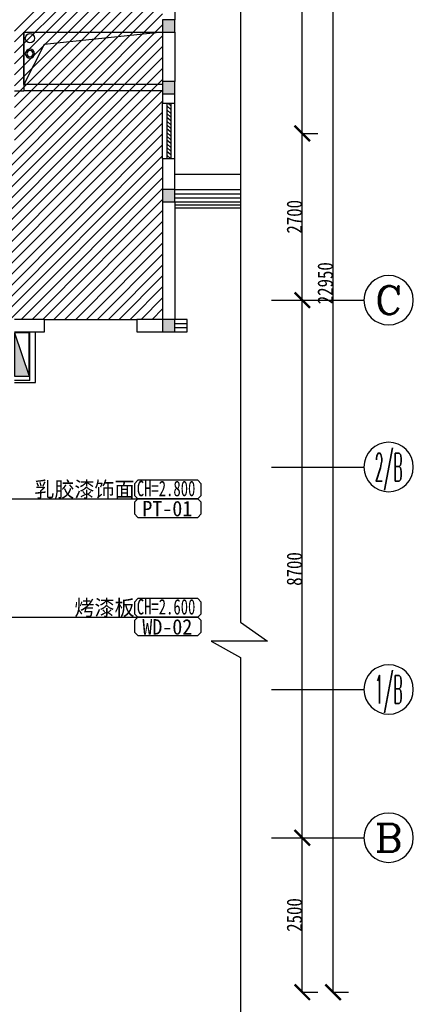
# Model space of a CAD drawing. Header units: millimetres. Extents: x -1061 to 60461, y -1061 to 43061.
# Tile 14 of 17: x 41142 to 47521, y 9523 to 25459. Entities that reach past the tile are written whole.
import ezdxf
from ezdxf.enums import TextEntityAlignment as Align

# ---------------------------------------------------------------- set-up
doc = ezdxf.new("R2010")
doc.units = ezdxf.units.MM
doc.header["$LTSCALE"] = 5
doc.layers.get('Defpoints').update_dxf_attribs({"color": 8})
for name, color, linetype in [('-消火栓', 242, 'Continuous'), ('-给水立管', 221, 'Continuous'), ('-雨水立管', 113, 'Continuous'), ('1-风洞', 21, 'Continuous'), ('A-建筑-原墙体', 2, 'Continuous'), ('A-建筑-拆墙', 251, 'Continuous'), ('A-建筑-窗户', 4, 'Continuous'), ('A-建筑-轴号', 3, 'Continuous'), ('AXIS_TEXT', 50, 'Continuous'), ('B-平面-尺寸', 8, 'Continuous'), ('E--图例', 3, 'Continuous'), ('E-填充', 251, 'Continuous'), ('E-文本', 7, 'Continuous'), ('F-文本', 61, 'Continuous'), ('LVTRY', 8, 'Continuous'), ('Q-立面-填充', 251, 'Continuous'), ('WINDOW', 12, 'Continuous'), ('wm', 7, 'Continuous'), ('水管', 8, 'Continuous'), ('防护栏杆', 3, 'Continuous')]:
    doc.layers.add(name, color=color, linetype=linetype)
doc.styles.add('-宋体', font='txt', dxfattribs={"width": 0.8})
doc.styles.add('_TCH_AXIS', font='COMPLEX', dxfattribs={"bigfont": 'GBCBIG'})
doc.styles.add('CCD_DIM', font='txt', dxfattribs={"width": 0.8})
doc.styles.add('COMPLEX', font='COMPLEX')
doc.styles.add('TXT', font='gbenor.shx', dxfattribs={"width": 0.7})
doc.dimstyles.new('1', dxfattribs={"dimscale": 0, "dimtxt": 2.5, "dimasz": 1.5, "dimexe": 1, "dimexo": 0, "dimgap": 0.3, "dimtad": 1, "dimdec": 0, "dimzin": 0, "dimdsep": 46, "dimtxsty": 'Standard', "dimblk": 'ARCHTICK', "dimcen": 0.09, "dimclrd": 8, "dimclre": 8, "dimclrt": 4, "dimadec": 0, "dimazin": 0, "dimtfac": 1, "dimtdec": 0, "dimtix": 1, "dimtofl": 0, "dimtmove": 2, "dimatfit": 3, "dimldrblk": 'DOTSMALL', "dimfxl": 5, "dimfxlon": 1, "dimtolj": 1, "dimtzin": 0, "dimarcsym": 0})
doc.dimstyles.new('1-1', dxfattribs={"dimscale": 0, "dimtxt": 2.5, "dimasz": 1, "dimexe": 1, "dimexo": 1, "dimgap": 0.75, "dimtad": 1, "dimdec": 0, "dimrnd": 0.005, "dimzin": 0, "dimdsep": 46, "dimtxsty": 'CCD_DIM', "dimblk": 'ARCHTICK', "dimcen": 0.13, "dimclrd": 44, "dimclre": 44, "dimclrt": 50, "dimadec": 0, "dimazin": 0, "dimtfac": 1, "dimtdec": 0, "dimtix": 1, "dimtmove": 2, "dimatfit": 3, "dimldrblk": 'HBA_Leader_Dot', "dimfxl": 5, "dimfxlon": 1, "dimtvp": 1, "dimtolj": 1, "dimtzin": 0, "dimarcsym": 0})

# ---------------------------------------------------------------- blocks, each defined once
blk = doc.blocks.new('YL')
at = {"layer": '水管'}
for radius in [75, 50]:
    blk.add_circle((0, 0), radius, dxfattribs=at)
blk = doc.blocks.new('$TwtSys$00000434')
for p, q in [((-0.5, 0.5), (-0.5, -0.5)), ((-0.5, -0.5), (0.5, 0.5)), ((0.5, 0.5), (-0.5, 0.5)), ((0.5, -0.5), (0.5, 0.5)), ((-0.5, -0.5), (0.5, -0.5))]:
    blk.add_line(p, q)
blk.add_solid([(0.5, -0.5), (0.5, 0.5), (-0.5, -0.5)])
blk = doc.blocks.new('_ArchTick')
at = {"color": 0, "linetype": 'ByBlock', "const_width": 0.15}
blk.add_lwpolyline([(-0.5, -0.5), (0.5, 0.5)], dxfattribs=at)
blk = doc.blocks.new('*D151')
at = {"layer": 'B-平面-尺寸', "color": 44, "lineweight": -2, "ltscale": 0.01, "transparency": 16777216}
for p, q in [((46216, 32669), (46471, 32669)), ((46221, 9719), (46221, 32669)), ((46216, 9719), (46471, 9719))]:
    blk.add_line(p, q, dxfattribs=at)
at = {"layer": 'Defpoints', "color": 0, "ltscale": 0.01, "transparency": 16777216}
for p in [(44721, 32669), (46221, 32669), (44721, 9719)]:
    blk.add_point(p, dxfattribs=at)
at = {"layer": 'B-平面-尺寸', "color": 44, "lineweight": -2, "ltscale": 0.01, "transparency": 16777216, "xscale": 249.9999999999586, "yscale": 249.9999999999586, "zscale": 249.9999999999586}
for p, rotation in [((46221, 32669), 90), ((46221, 9719), 270)]:
    blk.add_blockref('_ArchTick', p, dxfattribs=dict(at, rotation=rotation))
at = {"layer": 'B-平面-尺寸', "color": 50, "ltscale": 0.01, "transparency": 16777216, "insert": (46095, 21194), "char_height": 250, "attachment_point": 5, "rotation": 90, "style": 'CCD_DIM'}
blk.add_mtext('\\A1;22950', dxfattribs=at)
blk = doc.blocks.new('HBA_Leader_Dot')
at = {"color": 0, "linetype": 'ByBlock'}
blk.add_line((-5, 0), (-10, 0), dxfattribs=at)
at = {"color": 0, "linetype": 'ByBlock', "const_width": 5}
blk.add_lwpolyline([(-2.5, 0, 1), (2.5, 0, 1)], format="xyb", close=True, dxfattribs=at)
blk = doc.blocks.new('*D152')
at = {"layer": 'B-平面-尺寸', "color": 44, "lineweight": -2, "ltscale": 0.01, "transparency": 16777216}
for p, q in [((45716, 12219), (45971, 12219)), ((45721, 9719), (45721, 12219)), ((45716, 9719), (45971, 9719))]:
    blk.add_line(p, q, dxfattribs=at)
at = {"layer": 'Defpoints', "color": 0, "ltscale": 0.01, "transparency": 16777216}
for p in [(44721, 12219), (45721, 12219), (44721, 9719)]:
    blk.add_point(p, dxfattribs=at)
at = {"layer": 'B-平面-尺寸', "color": 44, "lineweight": -2, "ltscale": 0.01, "transparency": 16777216, "xscale": 249.9999999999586, "yscale": 249.9999999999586, "zscale": 249.9999999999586}
for p, rotation in [((45721, 12219), 90), ((45721, 9719), 270)]:
    blk.add_blockref('_ArchTick', p, dxfattribs=dict(at, rotation=rotation))
at = {"layer": 'B-平面-尺寸', "color": 50, "ltscale": 0.01, "transparency": 16777216, "insert": (45595, 10969), "char_height": 250, "attachment_point": 5, "rotation": 90, "style": 'CCD_DIM'}
blk.add_mtext('\\A1;2500', dxfattribs=at)
blk = doc.blocks.new('*D153')
at = {"layer": 'B-平面-尺寸', "color": 44, "lineweight": -2, "ltscale": 0.01, "transparency": 16777216}
for p, q in [((45716, 20919), (45971, 20919)), ((45721, 12219), (45721, 20919)), ((45716, 12219), (45971, 12219))]:
    blk.add_line(p, q, dxfattribs=at)
at = {"layer": 'Defpoints', "color": 0, "ltscale": 0.01, "transparency": 16777216}
for p in [(44721, 20919), (45721, 20919), (44721, 12219)]:
    blk.add_point(p, dxfattribs=at)
at = {"layer": 'B-平面-尺寸', "color": 44, "lineweight": -2, "ltscale": 0.01, "transparency": 16777216, "xscale": 249.9999999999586, "yscale": 249.9999999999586, "zscale": 249.9999999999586}
for p, rotation in [((45721, 20919), 90), ((45721, 12219), 270)]:
    blk.add_blockref('_ArchTick', p, dxfattribs=dict(at, rotation=rotation))
at = {"layer": 'B-平面-尺寸', "color": 50, "ltscale": 0.01, "transparency": 16777216, "insert": (45595, 16569), "char_height": 250, "attachment_point": 5, "rotation": 90, "style": 'CCD_DIM'}
blk.add_mtext('\\A1;8700', dxfattribs=at)
blk = doc.blocks.new('*D154')
at = {"layer": 'B-平面-尺寸', "color": 44, "lineweight": -2, "ltscale": 0.01, "transparency": 16777216}
for p, q in [((45716, 23619), (45971, 23619)), ((45721, 20919), (45721, 23619)), ((45716, 20919), (45971, 20919))]:
    blk.add_line(p, q, dxfattribs=at)
at = {"layer": 'Defpoints', "color": 0, "ltscale": 0.01, "transparency": 16777216}
for p in [(44721, 23619), (45721, 23619), (44721, 20919)]:
    blk.add_point(p, dxfattribs=at)
at = {"layer": 'B-平面-尺寸', "color": 44, "lineweight": -2, "ltscale": 0.01, "transparency": 16777216, "xscale": 249.9999999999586, "yscale": 249.9999999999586, "zscale": 249.9999999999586}
for p, rotation in [((45721, 23619), 90), ((45721, 20919), 270)]:
    blk.add_blockref('_ArchTick', p, dxfattribs=dict(at, rotation=rotation))
at = {"layer": 'B-平面-尺寸', "color": 50, "ltscale": 0.01, "transparency": 16777216, "insert": (45595, 22269), "char_height": 250, "attachment_point": 5, "rotation": 90, "style": 'CCD_DIM'}
blk.add_mtext('\\A1;2700', dxfattribs=at)
blk = doc.blocks.new('*D155')
at = {"layer": 'B-平面-尺寸', "color": 44, "lineweight": -2, "ltscale": 0.01, "transparency": 16777216}
for p, q in [((45716, 29619), (45971, 29619)), ((45721, 23619), (45721, 29619)), ((45716, 23619), (45971, 23619))]:
    blk.add_line(p, q, dxfattribs=at)
at = {"layer": 'Defpoints', "color": 0, "ltscale": 0.01, "transparency": 16777216}
for p in [(44721, 29619), (45721, 29619), (44721, 23619)]:
    blk.add_point(p, dxfattribs=at)
at = {"layer": 'B-平面-尺寸', "color": 44, "lineweight": -2, "ltscale": 0.01, "transparency": 16777216, "xscale": 249.9999999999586, "yscale": 249.9999999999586, "zscale": 249.9999999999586}
for p, rotation in [((45721, 29619), 90), ((45721, 23619), 270)]:
    blk.add_blockref('_ArchTick', p, dxfattribs=dict(at, rotation=rotation))
at = {"layer": 'B-平面-尺寸', "color": 50, "ltscale": 0.01, "transparency": 16777216, "insert": (45595, 26619), "char_height": 250, "attachment_point": 5, "rotation": 90, "style": 'CCD_DIM'}
blk.add_mtext('\\A1;6000', dxfattribs=at)
blk = doc.blocks.new('_AXISO')
blk.add_circle((0, 0), 0.5)
at = {"layer": 'AXIS_TEXT', "style": 'COMPLEX', "width": 1.041667}
blk.add_attdef('A', text='', height=0.56, dxfattribs=at).set_placement((-0.25, -0.28), (0.25, -0.28), align=Align.FIT)
blk = doc.blocks.new('材料编号1')
at = {"layer": 'E--图例', "color": 3}
blk.add_lwpolyline([(8.72, -1.9), (8.72, -0.64), (8.35, -0.27), (1.89, -0.27), (1.52, -0.64), (1.52, -1.9), (1.89, -2.27), (8.35, -2.27)], close=True, dxfattribs=at)
at = {"layer": 'E-文本', "style": 'TXT', "width": 0.7}
blk.add_attdef('编号', (1.61, -2.3), '', height=2, dxfattribs=at)

msp = doc.modelspace()

# ---------------------------------------------------------------- hatches: boundary and pattern name
at = {"layer": 'E-填充', "ltscale": 0.01}
for points in [[(43458.827, 25458.892), (43458.827, 25258.892), (43658.827, 25258.892), (43658.827, 25458.892)], [(43458.827, 24458.895), (43458.827, 24258.895), (43658.827, 24258.895), (43658.827, 24458.895)], [(43458.827, 22708.892), (43458.827, 22508.892), (43658.827, 22508.892), (43658.827, 22708.892)], [(43458.827, 20608.892), (43458.827, 20408.892), (43658.827, 20408.892), (43658.827, 20608.892)]]:
    msp.add_hatch(color=256, dxfattribs=at).paths.add_polyline_path(points)

# ---------------------------------------------------------------- linework, layer by layer
at = {"layer": '-给水立管', "ltscale": 0.01}
msp.add_circle((41308.827, 25158.899, 6.894), 75, dxfattribs=at)
at = {"color": 0, "ltscale": 0.01}
for p, q in [((43458.827, 24108.899, 6.894), (43658.827, 24108.899, 6.894)), ((43458.827, 23208.899, 6.894), (43458.827, 24108.899, 6.894)), ((43525.494, 24108.899, 6.894), (43525.494, 23208.899, 6.894)), ((43592.161, 24065.586, 6.894), (43542.11, 24108.899, 6.894)), ((43592.161, 24108.899, 6.894), (43592.161, 23208.899, 6.894)), ((43658.827, 23208.899, 6.894), (43658.827, 24108.899, 6.894)), ((43592.161, 24004.395, 6.894), (43525.494, 24062.087, 6.894)), ((43592.161, 23943.203, 6.894), (43525.494, 24000.895, 6.894)), ((43592.161, 23882.011, 6.894), (43525.494, 23939.703, 6.894)), ((43592.161, 23820.819, 6.894), (43525.494, 23878.511, 6.894)), ((43592.161, 23759.627, 6.894), (43525.494, 23817.319, 6.894)), ((43592.161, 23698.435, 6.894), (43525.494, 23756.127, 6.894)), ((43592.161, 23637.243, 6.894), (43525.494, 23694.935, 6.894)), ((43592.161, 23576.051, 6.894), (43525.494, 23633.743, 6.894)), ((43592.161, 23514.859, 6.894), (43525.494, 23572.551, 6.894)), ((43592.161, 23453.667, 6.894), (43525.494, 23511.359, 6.894)), ((43592.161, 23392.475, 6.894), (43525.494, 23450.168, 6.894)), ((43592.161, 23331.283, 6.894), (43525.494, 23388.976, 6.894)), ((43592.161, 23270.091, 6.894), (43525.494, 23327.784, 6.894)), ((43592.161, 23208.899, 6.894), (43525.494, 23266.592, 6.894)), ((43658.827, 23208.899, 6.894), (43458.827, 23208.899, 6.894))]:
    msp.add_line(p, q, dxfattribs=at)
at = {"color": 1, "ltscale": 0.01, "elevation": 6.894}
msp.add_lwpolyline([(44721.029, 28459.604), (44721.029, 15707.597), (45157.854, 15399.975), (44247.39, 15399.975), (44721.029, 15136.043), (44721.029, 9032.135)], dxfattribs=at)
at = {"layer": '1-风洞', "ltscale": 0.01}
for p, q in [((43458.827, 25258.899, 6.894), (41538.164, 25055.054, 6.894)), ((41538.164, 25055.054, 6.894), (41208.827, 24408.899, 6.894))]:
    msp.add_line(p, q, dxfattribs=at)
at = {"layer": '1-风洞', "ltscale": 0.01, "elevation": 6.894}
msp.add_lwpolyline([(41208.827, 25258.899), (43458.827, 25258.899), (43458.827, 24408.899), (41208.827, 24408.899)], close=True, dxfattribs=at)
at = {"layer": 'A-建筑-原墙体', "ltscale": 0.01}
for p, q in [((43658.827, 26658.757, 6.894), (43658.827, 25458.892, 6.894)), ((43458.827, 25458.892, 6.894), (43458.827, 25258.892, 6.894)), ((43658.827, 25458.892, 6.894), (43458.827, 25458.892, 6.894)), ((43658.827, 25258.892, 6.894), (43658.827, 25458.892, 6.894)), ((41208.827, 25258.899, 6.894), (41208.827, 24306.32, 6.894)), ((41208.827, 25258.899, 6.894), (43458.827, 25258.899, 6.894)), ((43458.827, 25258.899, 6.894), (43458.827, 24458.895, 6.894)), ((43458.827, 25258.892, 6.894), (43658.827, 25258.892, 6.894)), ((43658.827, 25258.892, 6.894), (43658.827, 24458.895, 6.894)), ((43458.827, 24458.895, 6.894), (43458.827, 24258.895, 6.894)), ((43658.827, 24458.895, 6.894), (43458.827, 24458.895, 6.894)), ((43658.827, 24258.895, 6.894), (43658.827, 24458.895, 6.894)), ((41058.827, 24306.32, 6.894), (41208.827, 24306.32, 6.894)), ((43458.827, 24258.895, 6.894), (43658.827, 24258.895, 6.894)), ((43458.827, 24258.895, 6.894), (43458.827, 24108.899, 6.894)), ((43658.827, 24108.899, 6.894), (43658.827, 24258.895, 6.894)), ((43458.827, 24108.899, 6.894), (43658.827, 24108.899, 6.894)), ((43658.827, 23208.899, 6.894), (43458.827, 23208.899, 6.894)), ((43458.827, 23208.899, 6.894), (43458.827, 22708.892, 6.894)), ((43658.827, 22708.892, 6.894), (43658.827, 23208.899, 6.894)), ((43458.827, 22708.892, 6.894), (43458.827, 22508.892, 6.894)), ((43658.827, 22708.892, 6.894), (43458.827, 22708.892, 6.894)), ((43658.827, 22508.892, 6.894), (43658.827, 22708.892, 6.894)), ((43458.827, 22508.892, 6.894), (43658.827, 22508.892, 6.894)), ((43458.827, 22508.892, 6.894), (43458.827, 20608.899, 6.894)), ((43658.827, 22508.892, 6.894), (43658.827, 20608.892, 6.894)), ((41543.215, 20608.899, 6.894), (41058.827, 20608.899, 6.894)), ((41543.215, 20408.899, 6.894), (41543.215, 20608.899, 6.894)), ((43458.827, 20608.899, 6.894), (43043.215, 20608.899, 6.894)), ((43043.215, 20608.899, 6.894), (43043.215, 20408.899, 6.894)), ((43458.827, 20608.892, 6.894), (43458.827, 20408.892, 6.894)), ((43658.827, 20608.892, 6.894), (43458.827, 20608.892, 6.894)), ((43658.827, 20408.892, 6.894), (43658.827, 20608.892, 6.894)), ((41058.827, 20408.899, 6.894), (41543.215, 20408.899, 6.894)), ((43043.215, 20408.899, 6.894), (43458.827, 20408.899, 6.894)), ((43458.827, 20408.892, 6.894), (43658.827, 20408.892, 6.894))]:
    msp.add_line(p, q, dxfattribs=at)
at = {"layer": 'A-建筑-窗户', "ltscale": 0.01}
for p, q in [((43858.827, 20608.899, 6.894), (43658.827, 20608.899, 6.894)), ((43858.827, 20408.899, 6.894), (43858.827, 20608.899, 6.894)), ((43658.827, 20542.233, 6.894), (43858.827, 20542.233, 6.894)), ((43658.827, 20475.566, 6.894), (43858.827, 20475.566, 6.894)), ((43658.827, 20408.899, 6.894), (43858.827, 20408.899, 6.894))]:
    msp.add_line(p, q, dxfattribs=at)
at = {"layer": 'A-建筑-轴号', "ltscale": 0.01}
for p, q in [((45221.029, 20918.907, 6.894), (46721.029, 20918.907, 6.894)), ((45221.029, 18218.907, 6.894), (46721.029, 18218.907, 6.894)), ((45221.029, 14618.907, 6.894), (46721.029, 14618.907, 6.894)), ((45221.029, 12218.907, 6.894), (46721.029, 12218.907, 6.894))]:
    msp.add_line(p, q, dxfattribs=at)
at = {"layer": 'LVTRY', "ltscale": 0.01}
for p, q in [((41308.827, 19617.351, 6.894), (41308.827, 20408.915, 6.894)), ((41398.827, 19588.915, 6.894), (41398.827, 20408.915, 6.894)), ((41308.827, 19617.344, 6.894), (41058.827, 19617.344, 6.894)), ((41058.827, 19588.907, 6.894), (41398.827, 19588.907, 6.894))]:
    msp.add_line(p, q, dxfattribs=at)
at = {"layer": 'Q-立面-填充', "linetype": 'Continuous', "ltscale": 0.005}
for p, q in [((41058.827, 25274.763, 6.894), (43458.827, 27674.763, 6.894)), ((41058.827, 25097.987, 6.894), (43458.827, 27497.987, 6.894)), ((41058.827, 24921.21, 6.894), (43458.827, 27321.21, 6.894)), ((41058.827, 24744.433, 6.894), (43458.827, 27144.433, 6.894)), ((41058.827, 24567.657, 6.894), (43458.827, 26967.657, 6.894)), ((41058.827, 24390.88, 6.894), (43458.827, 26790.88, 6.894)), ((41058.827, 24214.103, 6.894), (43458.827, 26614.103, 6.894)), ((41058.827, 24037.326, 6.894), (43458.827, 26437.326, 6.894)), ((41058.827, 23860.55, 6.894), (43458.827, 26260.55, 6.894)), ((41058.827, 23683.773, 6.894), (43458.827, 26083.773, 6.894)), ((41058.827, 23506.996, 6.894), (43458.827, 25906.996, 6.894)), ((32088.827, 14360.22, 6.894), (43458.827, 25730.22, 6.894)), ((32088.827, 14183.443, 6.894), (43458.827, 25553.443, 6.894)), ((32088.827, 14006.666, 6.894), (43458.827, 25376.666, 6.894)), ((32088.827, 13829.89, 6.894), (43458.827, 25199.89, 6.894)), ((32088.827, 13653.113, 6.894), (43458.827, 25023.113, 6.894)), ((32088.827, 13476.336, 6.894), (43458.827, 24846.336, 6.894)), ((32088.827, 13299.56, 6.894), (43458.827, 24669.56, 6.894)), ((32088.827, 13122.783, 6.894), (43458.827, 24492.783, 6.894)), ((32088.827, 12946.006, 6.894), (43458.827, 24316.006, 6.894)), ((32088.827, 12769.229, 6.894), (43458.827, 24139.229, 6.894)), ((32088.827, 12592.453, 6.894), (43458.827, 23962.453, 6.894)), ((32088.827, 12415.676, 6.894), (43458.827, 23785.676, 6.894)), ((32088.827, 12238.899, 6.894), (43458.827, 23608.899, 6.894)), ((32265.604, 12238.899, 6.894), (43458.827, 23432.123, 6.894)), ((32442.381, 12238.899, 6.894), (43458.827, 23255.346, 6.894)), ((32619.157, 12238.899, 6.894), (43458.827, 23078.569, 6.894)), ((41165.934, 20608.899, 6.894), (43458.827, 22901.793, 6.894)), ((41342.711, 20608.899, 6.894), (43458.827, 22725.016, 6.894)), ((41519.487, 20608.899, 6.894), (43458.827, 22548.239, 6.894)), ((41696.264, 20608.899, 6.894), (43458.827, 22371.462, 6.894)), ((41873.041, 20608.899, 6.894), (43458.827, 22194.686, 6.894)), ((42049.818, 20608.899, 6.894), (43458.827, 22017.909, 6.894)), ((42226.594, 20608.899, 6.894), (43458.827, 21841.132, 6.894)), ((42403.371, 20608.899, 6.894), (43458.827, 21664.356, 6.894)), ((42580.148, 20608.899, 6.894), (43458.827, 21487.579, 6.894)), ((42756.924, 20608.899, 6.894), (43458.827, 21310.802, 6.894)), ((42933.701, 20608.899, 6.894), (43458.827, 21134.026, 6.894)), ((43110.478, 20608.899, 6.894), (43458.827, 20957.249, 6.894)), ((43287.254, 20608.899, 6.894), (43458.827, 20780.472, 6.894))]:
    msp.add_line(p, q, dxfattribs=at)
at = {"layer": 'WINDOW', "ltscale": 0.01}
for p, q in [((43658.827, 22958.899, 6.894), (44721.029, 22958.899, 6.894)), ((43658.827, 22708.899, 6.894), (44721.029, 22708.899, 6.894)), ((43658.827, 22642.233, 6.894), (44721.029, 22642.233, 6.894)), ((43658.827, 22575.566, 6.894), (44721.029, 22575.566, 6.894)), ((43658.827, 22508.899, 6.894), (44721.029, 22508.899, 6.894)), ((41543.215, 20608.899, 6.894), (43043.215, 20608.899, 6.894))]:
    msp.add_line(p, q, dxfattribs=at)
at = {"layer": 'wm', "ltscale": 0.01}
for p, q in [((43458.827, 24408.899, 6.894), (41208.827, 24408.899, 6.894)), ((43458.827, 24308.899, 6.894), (41208.827, 24308.899, 6.894))]:
    msp.add_line(p, q, dxfattribs=at)
at = {"layer": '防护栏杆', "ltscale": 0.01}
for p, q in [((44721.029, 22458.899, 6.894), (43658.827, 22458.899, 6.894)), ((44721.029, 22408.899, 6.894), (43658.827, 22408.899, 6.894))]:
    msp.add_line(p, q, dxfattribs=at)

# ---------------------------------------------------------------- block references
at = {"layer": '-消火栓', "ltscale": 0.01, "xscale": 700.0000000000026, "yscale": 240, "zscale": 700.0000000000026, "rotation": 270.0000050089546}
msp.add_blockref('$TwtSys$00000434', (41178.827, 20038.899, 6.894), dxfattribs=at)
at = {"layer": '-雨水立管', "ltscale": 0.01, "xscale": -0.999975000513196, "yscale": 0.9999750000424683, "rotation": 304.4282512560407}
for p in [(41308.827, 24908.899, 6.894), (41308.827, 24908.892, 6.894)]:
    msp.add_blockref('YL', p, dxfattribs=at)
at = {"layer": 'A-建筑-轴号', "ltscale": 0.01}
ref = msp.add_blockref('_AXISO', (47121.029, 20918.907, 6.894), dxfattribs=dict(at, xscale=-800, yscale=800, zscale=800))
ref.add_attrib('A', 'C', dxfattribs={"layer": 'AXIS_TEXT', "height": 452.548, "style": '_TCH_AXIS', "width": 1.4}).set_placement((46894.755, 20692.633, 6.894), (47347.303, 20692.633, 6.894), align=Align.FIT)
ref = msp.add_blockref('_AXISO', (47121.029, 18218.907, 6.894), dxfattribs=dict(at, xscale=-800, yscale=800, zscale=800))
ref.add_attrib('A', '2/B', dxfattribs={"layer": 'AXIS_TEXT', "height": 452.5483, "style": '_TCH_AXIS', "width": 0.355932}).set_placement((46894.755, 17992.633, 6.894), (47347.303, 17992.633, 6.894), align=Align.FIT)
ref = msp.add_blockref('_AXISO', (47121.029, 14618.907, 6.894), dxfattribs=dict(at, xscale=-800, yscale=800, zscale=800))
ref.add_attrib('A', '1/B', dxfattribs={"layer": 'AXIS_TEXT', "height": 452.5483, "style": '_TCH_AXIS', "width": 0.388889}).set_placement((46894.755, 14392.633, 6.894), (47347.303, 14392.633, 6.894), align=Align.FIT)
ref = msp.add_blockref('_AXISO', (47121.029, 12218.907, 6.894), dxfattribs=dict(at, xscale=-800, yscale=800, zscale=800))
ref.add_attrib('A', 'B', dxfattribs={"layer": 'AXIS_TEXT', "height": 452.548, "style": '_TCH_AXIS', "width": 1.235294}).set_placement((46894.755, 11992.633, 6.894), (47347.303, 11992.633, 6.894), align=Align.FIT)
at = {"layer": 'F-文本', "color": 43}
ref = msp.add_blockref('材料编号1', (44311.89, 17663.741), dxfattribs=dict(at, xscale=150, yscale=150, zscale=150, rotation=180))
ref.add_attrib('编号', 'CH=2.800', (43040.447, 17746.844), dxfattribs={"color": 7, "height": 250, "style": '-宋体', "width": 0.697043})
ref = msp.add_blockref('材料编号1', (44311.89, 17363.741), dxfattribs=dict(at, xscale=150, yscale=150, zscale=150, rotation=180))
ref.add_attrib('编号', 'PT-01', (43130.286, 17421.491), dxfattribs={"color": 7, "height": 250, "style": '-宋体', "width": 0.951562})
ref = msp.add_blockref('材料编号1', (44311.89, 15749.114), dxfattribs=dict(at, xscale=150, yscale=150, zscale=150, rotation=180))
ref.add_attrib('编号', 'CH=2.600', (43040.447, 15832.217), dxfattribs={"color": 7, "height": 250, "style": '-宋体', "width": 0.697043})
ref = msp.add_blockref('材料编号1', (44311.89, 15449.114), dxfattribs=dict(at, xscale=150, yscale=150, zscale=150, rotation=180))
ref.add_attrib('编号', 'WD-02', (43130.286, 15506.865), dxfattribs={"color": 7, "height": 250, "style": '-宋体', "width": 0.951562})

# ---------------------------------------------------------------- texts
at = {"layer": 'E-文本', "char_height": 250, "width": 6727.35379, "attachment_point": 9, "style": '-宋体'}
for s, insert in [('{\\W1;乳胶漆饰面}', (43004.617, 17703.841)), ('{\\W1;烤漆板}', (43004.617, 15789.214))]:
    msp.add_mtext(s, dxfattribs=dict(at, insert=insert))

# ---------------------------------------------------------------- dimensions: what is measured, and where the dimension line sits
at = {"layer": 'B-平面-尺寸', "ltscale": 0.01}
for p1, p2, distance, picture, middle in [((44721.029, 9718.907, 6.894), (44721.029, 32668.907, 6.894), -1500, '*D151', (46095.279, 21193.907, 6.894)), ((44721.029, 23618.907, 6.894), (44721.029, 29618.907, 6.894), -1000, '*D155', (45595.279, 26618.907, 6.894)), ((44721.029, 20918.907, 6.894), (44721.029, 23618.907, 6.894), -1000, '*D154', (45595.279, 22268.907, 6.894)), ((44721.029, 12218.907, 6.894), (44721.029, 20918.907, 6.894), -1000, '*D153', (45595.279, 16568.907, 6.894)), ((44721.029, 9718.907, 6.894), (44721.029, 12218.907, 6.894), -1000, '*D152', (45595.279, 10968.907, 6.894))]:
    dim = msp.add_aligned_dim(p1=p1, p2=p2, distance=distance, dimstyle='1-1', override={"dimscale": 1, "dimtxt": 250, "dimasz": 250, "dimexe": 250, "dimexo": 250, "dimlfac": 1}, dxfattribs=at)
    dim.commit()
    dim.dimension.update_dxf_attribs({"geometry": picture, "text_midpoint": middle})

# ---------------------------------------------------------------- leaders
at = {"layer": 'A-建筑-拆墙'}
for points in [[(30120.451, 17703.841), (43060.007, 17703.841)], [(31846.894, 15789.214), (43060.007, 15789.214)]]:
    msp.add_leader(points, dimstyle='1', override={"dimscale": 0.117162, "dimasz": 0.75, "dimtad": 0, "dimldrblk": 'Dot'}, dxfattribs=at)

doc.saveas('drawing.dxf')
